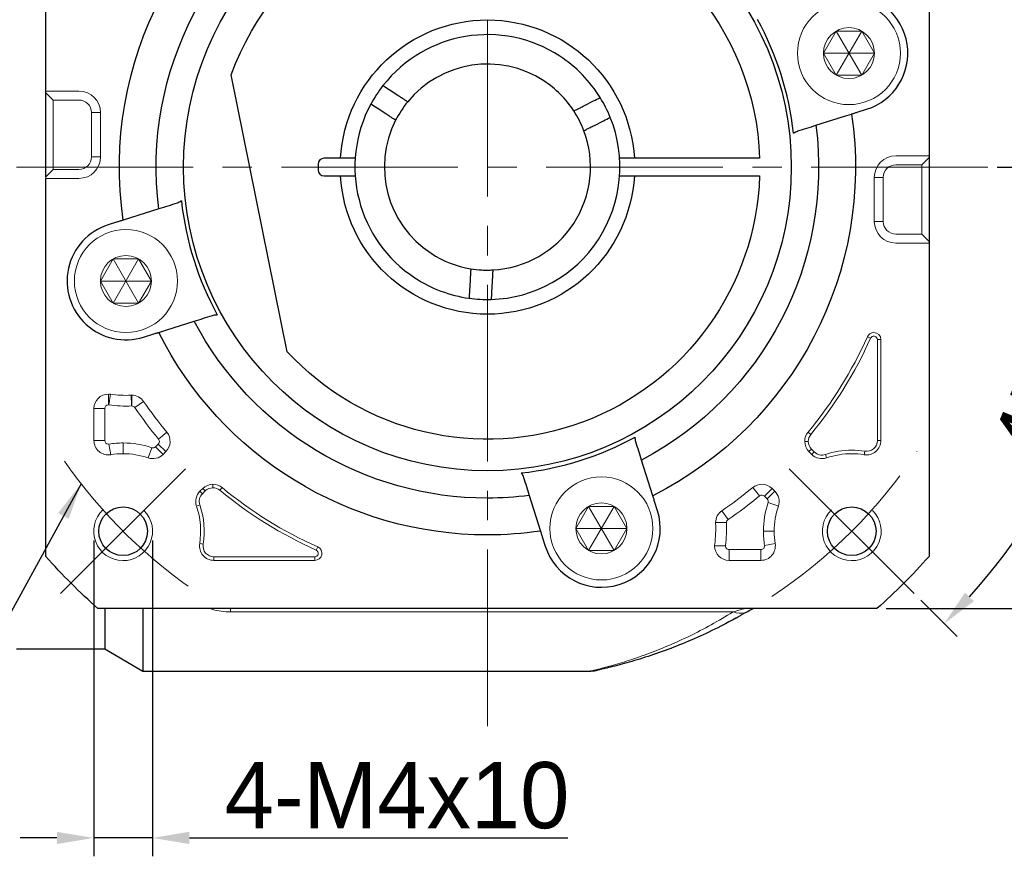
# Model space of a CAD drawing. Header units: millimetres. Extents: x 1357 to 1835, y 1050 to 1389.
# Tile 3 of 8: x 1415 to 1482, y 1194 to 1251. Entities that reach past the tile are written whole.
import ezdxf

# ---------------------------------------------------------------- set-up
doc = ezdxf.new("R2010")
doc.units = ezdxf.units.MM
doc.header["$PDSIZE"] = -5
doc.linetypes.add('点画线', pattern=[18, 12, -2, 2, -2])
doc.layers.get('0').update_dxf_attribs({"lineweight": 18})
doc.layers.get('Defpoints').update_dxf_attribs({"lineweight": 18})
for name, color, linetype, lineweight in [('7中心线层', 7, '点画线', 18), ('尺寸线', 7, 'Continuous', 18), ('尺寸线层', 3, 'Continuous', 18), ('粗实线', 7, 'Continuous', 50), ('细实线', 7, 'Continuous', 18)]:
    doc.layers.add(name, color=color, linetype=linetype, lineweight=lineweight)
doc.styles.add('工程字', font='txt')
doc.dimstyles.new('副本 ISO-25', dxfattribs={"dimtxt": 4.5, "dimasz": 2.5, "dimexe": 1.25, "dimexo": 0.625, "dimtad": 1, "dimtxsty": '工程字', "dimcen": 2.5, "dimdle": 5, "dimadec": 0, "dimazin": 0, "dimtfac": 1, "dimtmove": 0, "dimatfit": 3, "dimfxl": 1, "dimtolj": 1, "dimarcsym": 0})

# ---------------------------------------------------------------- blocks, each defined once
blk = doc.blocks.new('*D13')
at = {"layer": 'Defpoints', "color": 0, "lineweight": -2}
for p in [(1419.839, 1216.489), (1423.839, 1216.489), (1419.839, 1195.646)]:
    blk.add_point(p, dxfattribs=at)
at = {"layer": '尺寸线层', "color": 0, "lineweight": -2}
for p, q in [((1419.839, 1215.864), (1419.839, 1194.396)), ((1423.839, 1215.864), (1423.839, 1194.396)), ((1417.339, 1195.646), (1414.839, 1195.646)), ((1423.839, 1195.646), (1419.839, 1195.646)), ((1426.339, 1195.646), (1452.061, 1195.646))]:
    blk.add_line(p, q, dxfattribs=at)
for points in [[(1417.339, 1195.229), (1417.339, 1196.063), (1419.839, 1195.646)], [(1426.339, 1196.063), (1426.339, 1195.229), (1423.839, 1195.646)]]:
    blk.add_solid(points, dxfattribs=at)
at = {"layer": '尺寸线层', "color": 0, "insert": (1440.45, 1198.521), "char_height": 4.5, "attachment_point": 5, "style": '工程字'}
blk.add_mtext('\\A1;4-M4x10', dxfattribs=at)
blk = doc.blocks.new('*D14')
at = {"layer": 'Defpoints', "color": 0, "lineweight": -2}
for p in [(1473.046, 1271.237), (1473.046, 1211.237), (1498.424, 1211.237)]:
    blk.add_point(p, dxfattribs=at)
at = {"layer": '尺寸线层', "color": 0, "lineweight": -2}
for p, q in [((1473.671, 1271.237), (1499.674, 1271.237)), ((1498.424, 1268.737), (1498.424, 1213.737)), ((1473.671, 1211.237), (1499.674, 1211.237))]:
    blk.add_line(p, q, dxfattribs=at)
for points in [[(1498.84, 1268.737), (1498.007, 1268.737), (1498.424, 1271.237)], [(1498.007, 1213.737), (1498.84, 1213.737), (1498.424, 1211.237)]]:
    blk.add_solid(points, dxfattribs=at)
at = {"layer": '尺寸线层', "color": 0, "insert": (1495.549, 1241.237), "char_height": 4.5, "attachment_point": 5, "rotation": 90, "style": '工程字'}
blk.add_mtext('\\A1;60', dxfattribs=at)
blk = doc.blocks.new('*D15')
at = {"layer": 'Defpoints', "color": 0, "lineweight": -2}
for p in [(1475.579, 1270.229), (1467.094, 1261.744), (1488.952, 1252.589), (1392.675, 1241.237), (1480.588, 1241.237)]:
    blk.add_point(p, dxfattribs=at)
at = {"layer": '尺寸线层', "color": 0, "lineweight": -2}
for p, q in [((1476.021, 1270.671), (1478.484, 1273.134)), ((1481.213, 1241.237), (1491.696, 1241.237))]:
    blk.add_line(p, q, dxfattribs=at)
blk.add_arc((1446.588, 1241.237), 43.858, 3.26643, 41.73357, dxfattribs=at)
for points in [[(1479.62, 1270.718), (1479.014, 1270.146), (1477.6, 1272.25)], [(1489.958, 1243.725), (1490.791, 1243.748), (1490.446, 1241.237)]]:
    blk.add_solid(points, dxfattribs=at)
at = {"layer": '尺寸线层', "color": 0, "insert": (1489.764, 1259.121), "char_height": 4.5, "attachment_point": 5, "rotation": 292.5, "style": '工程字'}
blk.add_mtext('\\A1;45%%d', dxfattribs=at)
blk = doc.blocks.new('*D16')
at = {"layer": 'Defpoints', "color": 0, "lineweight": -2}
for p in [(1392.675, 1241.237), (1480.588, 1241.237), (1467.094, 1220.731), (1484.591, 1219.296), (1475.579, 1212.246)]:
    blk.add_point(p, dxfattribs=at)
at = {"layer": '尺寸线层', "color": 0, "lineweight": -2}
for p, q in [((1481.213, 1241.237), (1491.721, 1241.237)), ((1476.021, 1211.804), (1478.502, 1209.324))]:
    blk.add_line(p, q, dxfattribs=at)
blk.add_arc((1446.588, 1241.237), 43.883, 318.26459, 356.73541, dxfattribs=at)
for points in [[(1490.816, 1238.727), (1489.983, 1238.75), (1490.471, 1241.237)], [(1479.032, 1212.311), (1479.637, 1211.739), (1477.618, 1210.208)]]:
    blk.add_solid(points, dxfattribs=at)
at = {"layer": '尺寸线层', "color": 0, "insert": (1484.474, 1225.544), "char_height": 4.5, "attachment_point": 5, "rotation": 67.5, "style": '工程字'}
blk.add_mtext('\\A1;45%%d', dxfattribs=at)

msp = doc.modelspace()

# ---------------------------------------------------------------- linework, layer by layer
for p, q in [((1416.588, 1246.2931), (1416.588, 1246.4029)), ((1416.588, 1246.4029), (1417.088, 1246.4029)), ((1416.588, 1246.2931), (1417.088, 1245.7944)), ((1416.588, 1245.2956), (1416.588, 1246.2931)), ((1417.088, 1246.4029), (1418.838, 1246.4029)), ((1417.088, 1245.7944), (1418.838, 1245.7944)), ((1416.588, 1241.5777), (1416.588, 1245.2956)), ((1419.6957, 1244.9366), (1419.8055, 1244.9366)), ((1419.6957, 1244.9366), (1419.6957, 1241.9366)), ((1420.3043, 1244.9366), (1419.8055, 1244.9366)), ((1420.3043, 1244.9366), (1420.3043, 1241.9366)), ((1416.588, 1240.5802), (1416.588, 1241.5777)), ((1419.6957, 1241.9366), (1419.8055, 1241.9366)), ((1420.3043, 1241.9366), (1419.8055, 1241.9366)), ((1474.338, 1242.0045), (1476.088, 1242.0045)), ((1476.588, 1242.0045), (1476.088, 1242.0045)), ((1476.588, 1241.8947), (1476.088, 1241.3959)), ((1476.588, 1242.0045), (1476.588, 1241.8947)), ((1476.588, 1241.8947), (1476.588, 1240.8971)), ((1416.588, 1240.5802), (1417.088, 1241.0789)), ((1418.838, 1241.0789), (1417.088, 1241.0789)), ((1474.338, 1241.3959), (1476.088, 1241.3959)), ((1476.588, 1240.8971), (1476.588, 1237.1793)), ((1416.588, 1240.4704), (1416.588, 1240.5802)), ((1416.588, 1240.4704), (1417.088, 1240.4704)), ((1418.838, 1240.4704), (1417.088, 1240.4704)), ((1472.8718, 1237.5382), (1472.8718, 1240.5382)), ((1473.4803, 1237.5382), (1473.4803, 1240.5382)), ((1476.588, 1237.1793), (1476.588, 1236.1817)), ((1476.088, 1236.6805), (1474.338, 1236.6805)), ((1476.588, 1236.1817), (1476.088, 1236.6805)), ((1476.588, 1236.1817), (1476.588, 1236.072)), ((1476.088, 1236.072), (1474.338, 1236.072)), ((1476.588, 1236.072), (1476.088, 1236.072)), ((1472.6191, 1229.6092), (1472.3993, 1229.7074)), ((1473.0778, 1229.5114), (1473.3185, 1229.5114)), ((1473.0778, 1229.5114), (1473.0778, 1222.658)), ((1473.3185, 1222.658), (1473.3185, 1229.5114)), ((1420.838, 1225.0759), (1420.838, 1225.8063)), ((1420.8721, 1225.0738), (1420.9716, 1225.7971)), ((1422.4141, 1225.0033), (1422.3811, 1225.7327)), ((1422.4254, 1225.0035), (1422.4254, 1225.7337)), ((1419.8575, 1224.8258), (1419.8575, 1222.658)), ((1420.5877, 1224.8258), (1419.8575, 1224.8258)), ((1420.5877, 1222.658), (1420.5877, 1224.8258)), ((1422.6322, 1224.8943), (1423.2353, 1225.3058)), ((1424.2451, 1222.7503), (1424.8076, 1223.2158)), ((1468.5538, 1223.0623), (1468.3684, 1223.2158)), ((1420.5877, 1222.658), (1419.8575, 1222.658)), ((1420.8781, 1222.4109), (1420.9951, 1221.6901)), ((1421.8393, 1221.7582), (1421.8393, 1222.4884)), ((1423.7823, 1222.165), (1423.5458, 1221.4742)), ((1424.2292, 1222.4137), (1424.0404, 1222.2249)), ((1424.0404, 1222.2249), (1424.5567, 1221.7086)), ((1424.2292, 1222.4137), (1424.7455, 1221.8974)), ((1468.384, 1222.5907), (1468.1433, 1222.5907)), ((1468.6007, 1222.0676), (1468.4305, 1221.8974)), ((1468.7895, 1221.8787), (1468.6007, 1222.0676)), ((1473.0778, 1222.658), (1473.3185, 1222.658)), ((1424.5567, 1221.7086), (1424.7455, 1221.8974)), ((1468.4305, 1221.8974), (1468.6194, 1221.7086)), ((1468.7895, 1221.8787), (1468.6194, 1221.7086)), ((1469.5523, 1221.7019), (1469.6302, 1221.4742)), ((1472.2195, 1221.9277), (1472.1809, 1221.6901)), ((1427.248, 1219.3949), (1427.0591, 1219.2061)), ((1427.4182, 1219.2247), (1427.248, 1219.3949)), ((1427.9413, 1219.4414), (1427.9413, 1219.6821)), ((1428.4129, 1219.2716), (1428.5664, 1219.457)), ((1465.0752, 1218.8945), (1464.6097, 1219.457)), ((1465.4117, 1218.8786), (1465.928, 1219.3949)), ((1466.1169, 1219.2061), (1465.928, 1219.3949)), ((1427.2293, 1219.0359), (1427.0591, 1219.2061)), ((1427.2293, 1219.0359), (1427.4182, 1219.2247)), ((1465.4117, 1218.8786), (1465.6006, 1218.6898)), ((1465.6006, 1218.6898), (1466.1169, 1219.2061)), ((1427.0525, 1218.2732), (1426.8248, 1218.1952)), ((1465.6604, 1218.4317), (1466.3512, 1218.1952)), ((1462.9312, 1217.2816), (1462.5197, 1217.8847)), ((1462.822, 1217.0748), (1462.0918, 1217.0748)), ((1466.0672, 1216.4887), (1465.3371, 1216.4887)), ((1427.2783, 1215.6059), (1427.0407, 1215.6445)), ((1434.9598, 1215.2064), (1435.0579, 1215.4261)), ((1462.7495, 1215.4874), (1462.0192, 1215.4874)), ((1465.4146, 1215.5275), (1466.1353, 1215.6445)), ((1434.862, 1214.7476), (1428.0086, 1214.7476)), ((1428.0086, 1214.7476), (1428.0086, 1214.5069)), ((1434.862, 1214.7476), (1434.862, 1214.5069)), ((1465.1675, 1215.2371), (1462.9996, 1215.2371)), ((1462.9996, 1215.2371), (1462.9996, 1214.5069)), ((1465.1675, 1215.2371), (1465.1675, 1214.5069)), ((1428.0086, 1214.5069), (1434.862, 1214.5069)), ((1462.9996, 1214.5069), (1465.1675, 1214.5069)), ((1429.1238, 1211.0029), (1429.1238, 1211.2374)), ((1463.2769, 1211.0029), (1429.1238, 1211.0029))]:
    msp.add_line(p, q)
for centre in [(1471.1462, 1248.9806), (1422.0298, 1233.4943), (1454.3312, 1216.6792)]:
    msp.add_circle(centre, 1.7321)
at = {"extrusion": (0, 0, -1)}
for centre, radius, start, end in [((-1418.838, 1244.9366), 1.4663, 90, 180), ((-1418.838, 1244.9366), 0.8577, 90, 180), ((-1418.838, 1241.9366), 1.4663, 180, 270), ((-1418.838, 1241.9366), 0.8577, 180, 270), ((-1474.338, 1240.5382), 1.4663, 0, 90), ((-1474.338, 1240.5382), 0.8577, 0, 90), ((-1474.338, 1237.5382), 1.4663, 270, 0), ((-1474.338, 1237.5382), 0.8577, 270, 0), ((-1446.588, 1241.2374), 28.2695, 204.070615, 219.60525), ((-1422.0298, 1233.4943), 7.7695, 267.40882, 277.82827), ((-1446.588, 1241.2374), 28.2695, 320.39475, 325.697413), ((-1469.1238, 1222.5907), 0.7398, 0, 39.60525), ((-1469.1238, 1222.5907), 0.7398, 315, 0), ((-1472.338, 1222.658), 0.7398, 180, 279.218623), ((-1421.8393, 1216.4887), 5.2695, 80.781377, 90), ((-1421.8393, 1216.4887), 5.2695, 90, 108.896119), ((-1469.3127, 1222.4019), 0.7398, 251.103881, 315), ((-1471.3368, 1216.4887), 5.2695, 71.103881, 90), ((-1471.3368, 1216.4887), 5.2695, 90, 99.218623), ((-1427.9413, 1218.7016), 0.7398, 45, 90), ((-1427.9413, 1218.7016), 0.7398, 90, 129.60525), ((-1446.588, 1241.2374), 28.2695, 294.070615, 309.60525), ((-1446.588, 1241.2374), 28.2695, 230.39475, 235.697413), ((-1427.7524, 1218.5128), 0.7398, 341.103881, 45), ((-1421.8393, 1216.4887), 5.2695, 161.103881, 189.218623), ((-1471.3368, 1216.4887), 5.2695, 0, 18.896119), ((-1454.3312, 1216.6792), 7.7695, 177.40882, 187.82827), ((-1471.3368, 1216.4887), 5.2695, 350.781377, 0), ((-1428.0086, 1215.4874), 0.7398, 270, 9.218623)]:
    msp.add_arc(centre, radius, start, end, dxfattribs=at)
for centre, radius, start, end in [((1446.588, 1241.2374), 28.5102, 320.39475, 335.929385), ((1472.838, 1229.5114), 0.4805, 90, 155.929385), ((1472.838, 1229.5114), 0.4805, 0, 90), ((1420.838, 1224.8258), 0.9805, 90, 180), ((1420.838, 1224.8258), 0.9805, 82.17173, 90), ((1422.4254, 1224.7532), 0.9805, 90, 92.59118), ((1422.4254, 1224.7532), 0.9805, 34.302587, 90), ((1422.0298, 1233.4943), 8.4997, 262.17173, 272.59118), ((1446.588, 1241.2374), 28.9997, 214.302587, 219.60525), ((1424.0522, 1222.5907), 0.9805, 315, 39.60525), ((1469.1238, 1222.5907), 0.9805, 140.39475, 180), ((1420.838, 1222.658), 0.9805, 180, 279.218623), ((1421.8393, 1216.4887), 5.9997, 90, 99.218623), ((1421.8393, 1216.4887), 5.9997, 71.103881, 90), ((1469.1238, 1222.5907), 0.9805, 180, 225), ((1472.338, 1222.658), 0.9805, 260.781377, 0), ((1423.8634, 1222.4019), 0.9805, 251.103881, 315), ((1469.3127, 1222.4019), 0.9805, 225, 288.896119), ((1471.3368, 1216.4887), 5.5102, 90, 108.896119), ((1471.3368, 1216.4887), 5.5102, 80.781377, 90), ((1427.9413, 1218.7016), 0.9805, 90, 135), ((1427.9413, 1218.7016), 0.9805, 50.39475, 90), ((1465.2347, 1218.7016), 0.9805, 90, 129.60525), ((1465.2347, 1218.7016), 0.9805, 45, 90), ((1427.7524, 1218.5128), 0.9805, 135, 198.896119), ((1446.588, 1241.2374), 28.5102, 230.39475, 245.929385), ((1446.588, 1241.2374), 28.9997, 304.302587, 309.60525), ((1465.4236, 1218.5128), 0.9805, 341.103881, 45), ((1421.8393, 1216.4887), 5.5102, 350.781377, 18.896119), ((1471.3368, 1216.4887), 5.9997, 161.103881, 180), ((1463.0722, 1217.0748), 0.9805, 124.302587, 180), ((1463.0722, 1217.0748), 0.9805, 180, 182.59118), ((1454.3312, 1216.6792), 8.4997, 352.17173, 2.59118), ((1471.3368, 1216.4887), 5.9997, 180, 189.218623), ((1428.0086, 1215.4874), 0.9805, 170.781377, 270), ((1434.862, 1214.9874), 0.4805, 270, 65.929385), ((1462.9996, 1215.4874), 0.9805, 172.17173, 180), ((1462.9996, 1215.4874), 0.9805, 180, 270), ((1465.1675, 1215.4874), 0.9805, 270, 9.218623)]:
    msp.add_arc(centre, radius, start, end)
msp.add_ellipse((1463.2769, 1212.7685), major_axis=(-1.0114, 1.7254), ratio=0.6888272, start_param=2.4365012, end_param=2.9666747)
for points, knots in [([(1472.6191, 1229.6092), (1472.6507, 1229.6524), (1472.714, 1229.7388), (1472.8912, 1229.7607), (1473.044, 1229.6684), (1473.0665, 1229.5638), (1473.0778, 1229.5114)], [0, 0, 0, 0, 0.2504474, 0.5, 0.7495526, 1, 1, 1, 1]), ([(1420.5877, 1224.8258), (1420.6039, 1224.8936), (1420.636, 1225.0284), (1420.7709, 1225.0601), (1420.838, 1225.0759)], [0, 0, 0, 0, 0.5025738, 1, 1, 1, 1]), ([(1422.4254, 1225.0035), (1422.4665, 1224.9981), (1422.5489, 1224.9872), (1422.6044, 1224.9253), (1422.6322, 1224.8943)], [0, 0, 0, 0, 0.499116, 1, 1, 1, 1]), ([(1424.2451, 1222.7503), (1424.2748, 1222.6927), (1424.3342, 1222.5774), (1424.2642, 1222.4683), (1424.2292, 1222.4137)], [0, 0, 0, 0, 0.5, 1, 1, 1, 1]), ([(1420.8781, 1222.4109), (1420.8648, 1222.4094), (1420.7886, 1222.4012), (1420.6344, 1222.4628), (1420.6033, 1222.5928), (1420.5877, 1222.658)], [0, 0, 0, 0, 0.0952819, 0.5467814, 1, 1, 1, 1]), ([(1424.0404, 1222.2249), (1424.0022, 1222.1974), (1423.9483, 1222.1586), (1423.8545, 1222.1481), (1423.8091, 1222.1587), (1423.7823, 1222.165)], [0, 0, 0, 0, 0.4976567, 0.7030632, 1, 1, 1, 1]), ([(1465.0752, 1218.8945), (1465.1328, 1218.9242), (1465.248, 1218.9836), (1465.3572, 1218.9136), (1465.4117, 1218.8786)], [0, 0, 0, 0, 0.5, 1, 1, 1, 1]), ([(1462.822, 1217.0748), (1462.8274, 1217.1159), (1462.8383, 1217.1983), (1462.9002, 1217.2538), (1462.9312, 1217.2816)], [0, 0, 0, 0, 0.499116, 1, 1, 1, 1]), ([(1462.9996, 1215.2371), (1462.9319, 1215.2533), (1462.7971, 1215.2855), (1462.7653, 1215.4203), (1462.7495, 1215.4874)], [0, 0, 0, 0, 0.5025738, 1, 1, 1, 1]), ([(1465.4146, 1215.5275), (1465.4067, 1215.4508), (1465.391, 1215.2973), (1465.242, 1215.2572), (1465.1675, 1215.2371)], [0, 0, 0, 0, 0.500011, 1, 1, 1, 1]), ([(1434.9598, 1215.2064), (1435.003, 1215.1747), (1435.0894, 1215.1114), (1435.1113, 1214.9343), (1435.019, 1214.7815), (1434.9144, 1214.7589), (1434.862, 1214.7476)], [0, 0, 0, 0, 0.2504474, 0.5, 0.7495526, 1, 1, 1, 1]), ([(1427.7638, 1211.2281), (1427.8218, 1211.2083), (1427.8811, 1211.1895), (1428.1188, 1211.12), (1428.308, 1211.0774), (1428.7081, 1211.0185), (1428.9131, 1211.0029), (1429.1238, 1211.0029)], [0, 0, 0, 0, 0.1454819, 0.1454819, 0.572741, 0.572741, 1, 1, 1, 1]), ([(1453.8187, 1207.0426), (1453.8577, 1207.0519), (1454.1105, 1207.1127), (1454.8216, 1207.2918), (1456.0522, 1207.6527), (1457.4156, 1208.1186), (1458.8435, 1208.6838), (1460.3108, 1209.3503), (1461.7937, 1210.1116), (1462.7822, 1210.7057), (1463.2769, 1211.0029)], [0, 0, 0, 0, 0.0287584, 0.1679333, 0.3071957, 0.4454802, 0.5836293, 0.7220356, 0.8609002, 1, 1, 1, 1]), ([(1463.2769, 1211.0029), (1463.4549, 1211.0558), (1463.7294, 1211.1373), (1463.9479, 1211.205), (1463.9919, 1211.2186), (1463.9963, 1211.22)], [0, 0, 0, 0, 0.6302264, 0.9714081, 1, 1, 1, 1]), ([(1453.5866, 1206.988), (1453.5821, 1206.9869), (1453.5756, 1206.9854), (1453.6362, 1206.9994), (1453.7627, 1207.0292), (1453.8187, 1207.0426)], [0, 0, 0, 0, 0.0002341, 0.6278325, 1, 1, 1, 1])]:
    msp.add_open_spline(points, degree=3, knots=knots)
for points, degree in [([(1420.838, 1225.0759), (1420.8494, 1225.076), (1420.8608, 1225.0753), (1420.8721, 1225.0738)], 3), ([(1422.4141, 1225.0033), (1422.4254, 1225.0035)], 1), ([(1465.6006, 1218.6898), (1465.6289, 1218.651), (1465.6856, 1218.5735), (1465.6688, 1218.479), (1465.6604, 1218.4317)], 3), ([(1462.8222, 1217.0635), (1462.822, 1217.0748)], 1), ([(1462.7495, 1215.4874), (1462.7494, 1215.4988), (1462.7502, 1215.5102), (1462.7517, 1215.5215)], 3)]:
    msp.add_open_spline(points, degree=degree)
at = {"layer": '7中心线层'}
for p, q in [((1446.588, 1203.2374), (1446.588, 1279.2374)), ((1480.588, 1241.2374), (1392.6745, 1241.2374)), ((1426.0819, 1220.7313), (1416.8895, 1211.5389)), ((1467.0941, 1220.7313), (1475.5794, 1212.246))]:
    msp.add_line(p, q, dxfattribs=at)
for start, end in [(303.521659, 326.478341), (214.822638, 236.478341)]:
    msp.add_arc((1446.588, 1241.2374), 35, start, end, dxfattribs=at)
at = {"layer": '尺寸线'}
for p, q in [((1417.088, 1245.7944), (1417.088, 1241.0789)), ((1476.088, 1241.3959), (1476.088, 1236.6805)), ((1473.4803, 1240.5382), (1472.8718, 1240.5382)), ((1473.4803, 1237.5382), (1472.8718, 1237.5382))]:
    msp.add_line(p, q, dxfattribs=at)
at = {"layer": '尺寸线', "color": 7}
for centre in [(1421.8393, 1216.4887), (1471.3368, 1216.4887)]:
    msp.add_arc(centre, 2, 133.387088, 45.024333, dxfattribs=at)
at = {"layer": '粗实线', "linetype": 'Continuous', "lineweight": 30}
for p, q in [((1416.588, 1240.5802), (1416.588, 1267.6949)), ((1416.588, 1240.5802), (1416.588, 1267.6949)), ((1476.588, 1267.6949), (1476.588, 1236.072)), ((1476.588, 1267.6949), (1476.588, 1236.072)), ((1432.9952, 1228.6881), (1429.1808, 1247.5015)), ((1440.4986, 1246.1117), (1439.91, 1246.4962)), ((1453.1767, 1245.4123), (1453.8039, 1245.7297)), ((1439.6781, 1244.8559), (1439.0896, 1245.2404)), ((1470.8434, 1244.691), (1471.3266, 1244.8434)), ((1471.713, 1244.9652), (1472.3491, 1245.1657)), ((1453.854, 1244.0739), (1454.4812, 1244.3913)), ((1468.9076, 1244.0807), (1470.8434, 1244.691)), ((1436.606, 1241.8374), (1435.488, 1241.8374)), ((1465.0783, 1241.8374), (1456.57, 1241.8374)), ((1435.088, 1241.4374), (1435.088, 1241.0374)), ((1416.588, 1214.7799), (1416.588, 1240.4704)), ((1416.588, 1214.7799), (1416.588, 1240.4704)), ((1435.488, 1240.6374), (1436.606, 1240.6374)), ((1456.57, 1240.6374), (1465.0783, 1240.6374)), ((1424.2684, 1238.3942), (1422.3326, 1237.7839)), ((1421.4631, 1237.5097), (1420.827, 1237.3091)), ((1422.3326, 1237.7839), (1421.8494, 1237.6315)), ((1476.588, 1236.072), (1476.588, 1214.7799)), ((1476.588, 1236.072), (1476.588, 1214.7799)), ((1445.4115, 1233.5267), (1445.3728, 1232.8247)), ((1446.9092, 1233.444), (1446.8705, 1232.7421)), ((1424.7383, 1230.1541), (1426.674, 1230.7645)), ((1424.2551, 1230.0018), (1424.7383, 1230.1541)), ((1423.2326, 1229.6794), (1423.8687, 1229.8799)), ((1457.6713, 1219.3877), (1457.061, 1221.3234)), ((1457.8237, 1218.9045), (1457.6713, 1219.3877)), ((1449.4313, 1218.9178), (1450.0416, 1216.9821)), ((1458.1461, 1217.882), (1457.9455, 1218.5181)), ((1450.0416, 1216.9821), (1450.1939, 1216.4988)), ((1450.3158, 1216.1125), (1450.5163, 1215.4764)), ((1473.0455, 1211.2374), (1420.1305, 1211.2374)), ((1473.0455, 1211.2374), (1420.1305, 1211.2374)), ((1420.588, 1211.2374), (1420.588, 1208.4874)), ((1423.1861, 1211.237), (1423.1861, 1206.9874)), ((1414.588, 1208.4874), (1420.588, 1208.4874)), ((1420.588, 1208.4874), (1423.1861, 1206.9874)), ((1423.1861, 1206.9874), (1453.6031, 1206.9874))]:
    msp.add_line(p, q, dxfattribs=at)
at = {"layer": '粗实线', "color": 0, "lineweight": 30}
for centre in [(1421.8393, 1216.4887), (1471.3368, 1216.4887)]:
    msp.add_circle(centre, 1.65, dxfattribs=at)
at = {"layer": '粗实线', "linetype": 'Continuous', "lineweight": 30, "extrusion": (0, 0, -1)}
for radius, start, end in [(25, 351.706896, 63.293104), (20.6414, 270, 90), (20.6414, 90, 270), (22.5, 352.740348, 62.259652), (18.5, 19.791512, 178.141433), (10, 3.439813, 176.560187), (25, 171.706896, 243.293104), (22.5, 172.740348, 242.259652), (18.5, 181.858567, 317.285651), (10, 183.439813, 356.560187), (22.5, 270, 332.259652), (25, 270, 333.293104), (22.5, 262.740348, 270), (25, 261.706896, 270), (40, 311.409622, 318.590378), (40, 311.409622, 318.590378), (40, 221.409622, 228.590378), (40, 221.409622, 228.590378)]:
    msp.add_arc((-1446.588, 1241.2374), radius, start, end, dxfattribs=at)
at = {"layer": '粗实线', "linetype": 'Continuous', "lineweight": 30}
for centre, radius, start, end in [((1471.1462, 1248.9806), 4, 287.500017, 90), ((1446.588, 1241.2374), 20.9162, 6.317702, 28.682298), ((1446.588, 1241.2374), 9, 56.84238, 142.062189), ((1446.588, 1241.2374), 7, 56.84238, 140.691741), ((1446.588, 1241.2374), 9, 31.622572, 56.84238), ((1446.588, 1241.2374), 7, 32.99302, 56.84238), ((1446.588, 1241.2374), 9, 142.061948, 151.622258), ((1446.588, 1241.2374), 9, 151.622572, 236.84238), ((1446.588, 1241.2374), 9, 22.062552, 31.622862), ((1446.588, 1241.2374), 7, 152.99302, 236.84238), ((1446.588, 1241.2374), 9, 271.622572, 22.062189), ((1446.588, 1241.2374), 7, 272.99302, 20.691741), ((1435.488, 1241.4374), 0.4, 90, 180), ((1435.488, 1241.0374), 0.4, 180, 270), ((1446.588, 1241.2374), 20.9162, 186.317702, 208.682298), ((1422.0298, 1233.4943), 4, 107.5, 287.5), ((1446.588, 1241.2374), 7, 236.84238, 260.691741), ((1446.588, 1241.2374), 9, 236.84238, 262.062189), ((1446.588, 1241.2374), 9, 262.063596, 271.621213), ((1446.588, 1241.2374), 20.9162, 276.317702, 298.682298), ((1454.3312, 1216.6792), 4, 197.500017, 17.5)]:
    msp.add_arc(centre, radius, start, end, dxfattribs=at)
for centre, major_axis, ratio, start_param, end_param in [((1463.2769, 1212.7685), (-1.0114, 1.7254), 0.6888272, 2.966675, 3.1415927), ((1453.6449, 1209.0008), (0.4277, -1.9537), 0.9910457, 6.0657882, 6.2831853)]:
    msp.add_ellipse(centre, major_axis=major_axis, ratio=ratio, start_param=start_param, end_param=end_param, dxfattribs=at)
for points, degree in [([(1439.91, 1246.4962), (1439.77, 1246.5877), (1439.6299, 1246.6792), (1439.4899, 1246.7707)], 3), ([(1439.0896, 1245.2404), (1438.9496, 1245.3319), (1438.8095, 1245.4234), (1438.6695, 1245.5149)], 3), ([(1441.1718, 1245.6719), (1440.8557, 1245.2859), (1440.5779, 1244.8606), (1440.3514, 1244.4161)], 3), ([(1453.8039, 1245.7297), (1453.9532, 1245.8053), (1454.1025, 1245.8808), (1454.2517, 1245.9563)], 3), ([(1453.1365, 1243.7108), (1452.9602, 1244.1775), (1452.7308, 1244.6307), (1452.4592, 1245.0492)], 3), ([(1454.4812, 1244.3913), (1454.6305, 1244.4669), (1454.7798, 1244.5424), (1454.929, 1244.6179)], 3), ([(1467.3771, 1243.5391), (1467.4741, 1243.6117), (1467.574, 1243.6602), (1467.6757, 1243.6922)], 3), ([(1467.6757, 1243.6922), (1468.0868, 1243.8218), (1468.4974, 1243.9513), (1468.9076, 1244.0807)], 3), ([(1425.5003, 1238.7826), (1425.0893, 1238.653), (1424.6786, 1238.5235), (1424.2684, 1238.3942)], 3), ([(1425.7989, 1238.9358), (1425.7019, 1238.8632), (1425.6021, 1238.8147), (1425.5003, 1238.7826)], 3), ([(1445.3728, 1232.8247), (1445.3636, 1232.6577), (1445.3543, 1232.4907), (1445.3451, 1232.3237)], 3), ([(1446.8705, 1232.7421), (1446.8613, 1232.5751), (1446.8521, 1232.408), (1446.8429, 1232.241)], 3), ([(1426.674, 1230.7645), (1427.0843, 1230.8938), (1427.4949, 1231.0233), (1427.906, 1231.1529)], 3), ([(1427.906, 1231.1529), (1427.9988, 1231.1821), (1428.0981, 1231.1992), (1428.2067, 1231.1992)], 3), ([(1428.2067, 1231.1992), (1428.2172, 1231.1992), (1428.2277, 1231.199), (1428.2384, 1231.1987)], 3), ([(1456.6726, 1222.5554), (1456.6405, 1222.6571), (1456.6229, 1222.7667), (1456.6268, 1222.8878)], 3), ([(1457.061, 1221.3234), (1456.9316, 1221.7337), (1456.8022, 1222.1443), (1456.6726, 1222.5554)], 3), ([(1448.8897, 1220.4483), (1448.9623, 1220.3513), (1449.0107, 1220.2515), (1449.0428, 1220.1497)], 3), ([(1449.0428, 1220.1497), (1449.1724, 1219.7387), (1449.3019, 1219.3281), (1449.4313, 1218.9178)], 3), ([(1463.473, 1210.5798), (1464.0661, 1210.9482)], 1), ([(1464.2883, 1211.0431), (1464.4052, 1211.1116), (1464.5159, 1211.1775), (1464.6157, 1211.2374)], 3), ([(1453.7385, 1206.9985), (1453.744, 1206.9861), (1453.9254, 1207.0207)], 2)]:
    msp.add_open_spline(points, degree=degree, dxfattribs=at)
for points, knots in [([(1441.1737, 1245.6706), (1441.1698, 1245.6731), (1441.1589, 1245.6803), (1441.1094, 1245.7126), (1441.0722, 1245.7369), (1440.9789, 1245.7979), (1440.9215, 1245.8354), (1440.7944, 1245.9184), (1440.7229, 1245.9651), (1440.6002, 1246.0453), (1440.5492, 1246.0786), (1440.4986, 1246.1117)], [0, 0, 0, 0, 0.2135041, 0.2135041, 0.4269713, 0.4269713, 0.6410212, 0.6410212, 0.8562277, 0.8562277, 1, 1, 1, 1]), ([(1440.3533, 1244.4149), (1440.3494, 1244.4174), (1440.3384, 1244.4246), (1440.289, 1244.4569), (1440.2518, 1244.4812), (1440.1585, 1244.5421), (1440.101, 1244.5797), (1439.974, 1244.6627), (1439.9025, 1244.7094), (1439.7798, 1244.7895), (1439.7288, 1244.8228), (1439.6781, 1244.8559)], [0, 0, 0, 0, 0.2135041, 0.2135041, 0.4269713, 0.4269713, 0.6410212, 0.6410212, 0.8562277, 0.8562277, 1, 1, 1, 1]), ([(1452.4571, 1245.0481), (1452.4612, 1245.0502), (1452.4729, 1245.0562), (1452.5257, 1245.0828), (1452.5653, 1245.1029), (1452.6648, 1245.1532), (1452.726, 1245.1842), (1452.8614, 1245.2527), (1452.9375, 1245.2913), (1453.0684, 1245.3575), (1453.1227, 1245.385), (1453.1767, 1245.4123)], [0, 0, 0, 0, 0.2135041, 0.2135041, 0.4269713, 0.4269713, 0.6410212, 0.6410212, 0.8562277, 0.8562277, 1, 1, 1, 1]), ([(1471.3259, 1244.8431), (1471.3303, 1244.8445), (1471.3346, 1244.8459), (1471.362, 1244.8545), (1471.3831, 1244.8612), (1471.4359, 1244.8778), (1471.4685, 1244.8881), (1471.5408, 1244.9109), (1471.5816, 1244.9238), (1471.6528, 1244.9462), (1471.683, 1244.9557), (1471.713, 1244.9652)], [0, 0, 0, 0, 0.2115356, 0.2115356, 0.4229944, 0.4229944, 0.6356664, 0.6356664, 0.8509644, 0.8509644, 1, 1, 1, 1]), ([(1453.1344, 1243.7098), (1453.1385, 1243.7118), (1453.1502, 1243.7178), (1453.203, 1243.7444), (1453.2426, 1243.7645), (1453.3421, 1243.8148), (1453.4033, 1243.8458), (1453.5387, 1243.9144), (1453.6149, 1243.9529), (1453.7457, 1244.0191), (1453.8, 1244.0466), (1453.854, 1244.0739)], [0, 0, 0, 0, 0.2135041, 0.2135041, 0.4269713, 0.4269713, 0.6410212, 0.6410212, 0.8562277, 0.8562277, 1, 1, 1, 1]), ([(1437.6103, 1241.8374), (1437.6057, 1241.8374), (1437.5887, 1241.8374), (1437.5147, 1241.8374), (1437.459, 1241.8374), (1437.3194, 1241.8374), (1437.2335, 1241.8374), (1437.0437, 1241.8374), (1436.9372, 1241.8374), (1436.7553, 1241.8374), (1436.6804, 1241.8374), (1436.606, 1241.8374)], [0, 0, 0, 0, 0.2143841, 0.2143841, 0.4287539, 0.4287539, 0.6433501, 0.6433501, 0.8583945, 0.8583945, 1, 1, 1, 1]), ([(1456.57, 1241.8374), (1456.4577, 1241.8374), (1456.3438, 1241.8374), (1456.1319, 1241.8374), (1456.0309, 1241.8374), (1455.8556, 1241.8374), (1455.7788, 1241.8374), (1455.6601, 1241.8374), (1455.6164, 1241.8374), (1455.5767, 1241.8374), (1455.5721, 1241.8374), (1455.5675, 1241.8374)], [0, 0, 0, 0, 0.2155949, 0.2155949, 0.4311982, 0.4311982, 0.6466607, 0.6466607, 0.8617206, 0.8617206, 1, 1, 1, 1]), ([(1436.606, 1240.6374), (1436.7183, 1240.6374), (1436.8322, 1240.6374), (1437.0441, 1240.6374), (1437.1452, 1240.6374), (1437.3205, 1240.6374), (1437.3972, 1240.6374), (1437.5159, 1240.6374), (1437.5596, 1240.6374), (1437.5993, 1240.6374), (1437.6039, 1240.6374), (1437.6086, 1240.6374)], [0, 0, 0, 0, 0.2155949, 0.2155949, 0.4311982, 0.4311982, 0.6466607, 0.6466607, 0.8617206, 0.8617206, 1, 1, 1, 1]), ([(1455.5657, 1240.6374), (1455.5703, 1240.6374), (1455.5873, 1240.6374), (1455.6613, 1240.6374), (1455.717, 1240.6374), (1455.8566, 1240.6374), (1455.9425, 1240.6374), (1456.1323, 1240.6374), (1456.2389, 1240.6374), (1456.4207, 1240.6374), (1456.4956, 1240.6374), (1456.57, 1240.6374)], [0, 0, 0, 0, 0.2143841, 0.2143841, 0.4287539, 0.4287539, 0.6433501, 0.6433501, 0.8583945, 0.8583945, 1, 1, 1, 1]), ([(1421.8502, 1237.6317), (1421.8458, 1237.6303), (1421.8414, 1237.629), (1421.8141, 1237.6203), (1421.793, 1237.6137), (1421.7401, 1237.597), (1421.7075, 1237.5868), (1421.6352, 1237.564), (1421.5944, 1237.5511), (1421.5233, 1237.5287), (1421.4931, 1237.5191), (1421.4631, 1237.5097)], [0, 0, 0, 0, 0.2115356, 0.2115356, 0.4229944, 0.4229944, 0.6356664, 0.6356664, 0.8509644, 0.8509644, 1, 1, 1, 1]), ([(1445.4559, 1234.3319), (1445.4557, 1234.3273), (1445.4549, 1234.3142), (1445.4517, 1234.2552), (1445.4492, 1234.2108), (1445.4431, 1234.0995), (1445.4393, 1234.0311), (1445.431, 1233.8795), (1445.4263, 1233.7943), (1445.4182, 1233.6479), (1445.4148, 1233.5871), (1445.4115, 1233.5267)], [0, 0, 0, 0, 0.2135041, 0.2135041, 0.4269713, 0.4269713, 0.6410212, 0.6410212, 0.8562277, 0.8562277, 1, 1, 1, 1]), ([(1445.4558, 1234.3296), (1445.7044, 1234.2966), (1446.0802, 1234.2466), (1446.5819, 1234.2335), (1446.8317, 1234.2426), (1446.9535, 1234.247)], [0, 0, 0, 0, 0.5003656, 0.7564876, 1, 1, 1, 1]), ([(1446.9536, 1234.2493), (1446.9534, 1234.2447), (1446.9527, 1234.2316), (1446.9494, 1234.1726), (1446.947, 1234.1282), (1446.9408, 1234.0169), (1446.937, 1233.9484), (1446.9287, 1233.7969), (1446.924, 1233.7116), (1446.9159, 1233.5653), (1446.9126, 1233.5045), (1446.9092, 1233.444)], [0, 0, 0, 0, 0.2135041, 0.2135041, 0.4269713, 0.4269713, 0.6410212, 0.6410212, 0.8562277, 0.8562277, 1, 1, 1, 1]), ([(1423.8687, 1229.8799), (1423.9124, 1229.8937), (1423.9566, 1229.9077), (1424.039, 1229.9336), (1424.0783, 1229.946), (1424.1463, 1229.9675), (1424.1759, 1229.9768), (1424.2212, 1229.9911), (1424.2377, 1229.9963), (1424.2465, 1229.9991), (1424.2509, 1230.0004), (1424.2553, 1230.0018)], [0, 0, 0, 0, 0.2183987, 0.2183987, 0.4368728, 0.4368728, 0.6541149, 0.6541149, 0.8686839, 0.8686839, 1, 1, 1, 1]), ([(1457.9455, 1218.5181), (1457.9317, 1218.5618), (1457.9178, 1218.606), (1457.8918, 1218.6884), (1457.8794, 1218.7277), (1457.858, 1218.7957), (1457.8487, 1218.8253), (1457.8344, 1218.8706), (1457.8292, 1218.8871), (1457.8264, 1218.8959), (1457.825, 1218.9003), (1457.8236, 1218.9047)], [0, 0, 0, 0, 0.2183987, 0.2183987, 0.4368728, 0.4368728, 0.6541149, 0.6541149, 0.8686839, 0.8686839, 1, 1, 1, 1]), ([(1450.1937, 1216.4996), (1450.1951, 1216.4952), (1450.1965, 1216.4908), (1450.2051, 1216.4635), (1450.2117, 1216.4424), (1450.2284, 1216.3895), (1450.2387, 1216.3569), (1450.2615, 1216.2846), (1450.2744, 1216.2438), (1450.2968, 1216.1727), (1450.3063, 1216.1425), (1450.3158, 1216.1125)], [0, 0, 0, 0, 0.2115356, 0.2115356, 0.4229944, 0.4229944, 0.6356664, 0.6356664, 0.8509644, 0.8509644, 1, 1, 1, 1]), ([(1463.593, 1210.6519), (1463.2743, 1210.4743), (1462.4247, 1210.0098), (1461.033, 1209.3425), (1459.4339, 1208.6647), (1457.8664, 1208.0913), (1456.3718, 1207.6216), (1455.2592, 1207.3246), (1454.5484, 1207.1536), (1454.1646, 1207.0669), (1453.9646, 1207.0236), (1454.0366, 1207.0392), (1454.0726, 1207.0471)], [0, 0, 0, 0, 0.0779031, 0.2075966, 0.3391669, 0.4705138, 0.6020797, 0.7347162, 0.8008385, 0.8672588, 0.9336462, 1, 1, 1, 1])]:
    msp.add_open_spline(points, degree=3, knots=knots, dxfattribs=at)
at = {"layer": '细实线', "color": 0}
for p, q in [((1472.0123, 1250.4806), (1470.2802, 1247.4806)), ((1472.0123, 1247.4806), (1470.2802, 1250.4806)), ((1472.8783, 1248.9806), (1469.4142, 1248.9806)), ((1422.8958, 1234.9943), (1421.1638, 1231.9943)), ((1422.8958, 1231.9943), (1421.1638, 1234.9943)), ((1423.7619, 1233.4943), (1420.2978, 1233.4943)), ((1455.1972, 1218.1792), (1453.4652, 1215.1792)), ((1455.1972, 1215.1792), (1453.4652, 1218.1792)), ((1456.0632, 1216.6792), (1452.5991, 1216.6792))]:
    msp.add_line(p, q, dxfattribs=at)
for points in [[(1469.4142, 1248.9806), (1470.2802, 1247.4806), (1472.0123, 1247.4806), (1472.8783, 1248.9806), (1472.0123, 1250.4806), (1470.2802, 1250.4806)], [(1420.2978, 1233.4943), (1421.1638, 1231.9943), (1422.8958, 1231.9943), (1423.7619, 1233.4943), (1422.8958, 1234.9943), (1421.1638, 1234.9943)], [(1452.5991, 1216.6792), (1453.4652, 1215.1792), (1455.1972, 1215.1792), (1456.0632, 1216.6792), (1455.1972, 1218.1792), (1453.4652, 1218.1792)]]:
    msp.add_lwpolyline(points, close=True, dxfattribs=at)
for centre in [(1471.1462, 1248.9806), (1422.0298, 1233.4943), (1454.3312, 1216.6792)]:
    msp.add_circle(centre, 3.5, dxfattribs=at)

# ---------------------------------------------------------------- dimensions: what is measured, and where the dimension line sits
at = {"layer": '尺寸线层'}
dim = msp.add_angular_dim_2l(base=(1488.9515, 1252.5887), line1=((1467.0941, 1261.7435), (1475.5794, 1270.2288)), line2=((1480.588, 1241.2374), (1392.6745, 1241.2374)), dimstyle='副本 ISO-25', override={"dimtxsty": '工程字'}, dxfattribs=at)
dim.commit()
dim.dimension.update_dxf_attribs({"geometry": '*D15', "text_midpoint": (1489.7636, 1259.1214)})
dim = msp.add_linear_dim(base=(1498.4237, 1211.2374), p1=(1473.0455, 1271.2374), p2=(1473.0455, 1211.2374), angle=90, dimstyle='副本 ISO-25', dxfattribs=at)
dim.commit()
dim.dimension.update_dxf_attribs({"geometry": '*D14', "text_midpoint": (1495.5487, 1241.2374)})
dim = msp.add_angular_dim_2l(base=(1484.5915, 1219.2961), line1=((1467.0941, 1220.7313), (1475.5794, 1212.246)), line2=((1480.588, 1241.2374), (1392.6745, 1241.2374)), dimstyle='副本 ISO-25', dxfattribs=at)
dim.commit()
dim.dimension.update_dxf_attribs({"geometry": '*D16', "text_midpoint": (1484.4741, 1225.5445)})
dim = msp.add_linear_dim(base=(1419.8393, 1195.6459), p1=(1423.8393, 1216.4887), p2=(1419.8393, 1216.4887), text='4-M<>x10', dimstyle='副本 ISO-25', override={"dimtxsty": '工程字'}, dxfattribs=at)
dim.commit()
dim.dimension.update_dxf_attribs({"geometry": '*D13', "text_midpoint": (1440.4503, 1195.6459), "dimtype": 160})

# ---------------------------------------------------------------- leaders
msp.add_leader([(1418.9847, 1219.7187), (1405.8176, 1195.6459), (1396.4876, 1195.6459)], dimstyle='副本 ISO-25', override={"dimgap": 0.625, "dimtad": 0}, dxfattribs=at)

doc.saveas('drawing.dxf')
